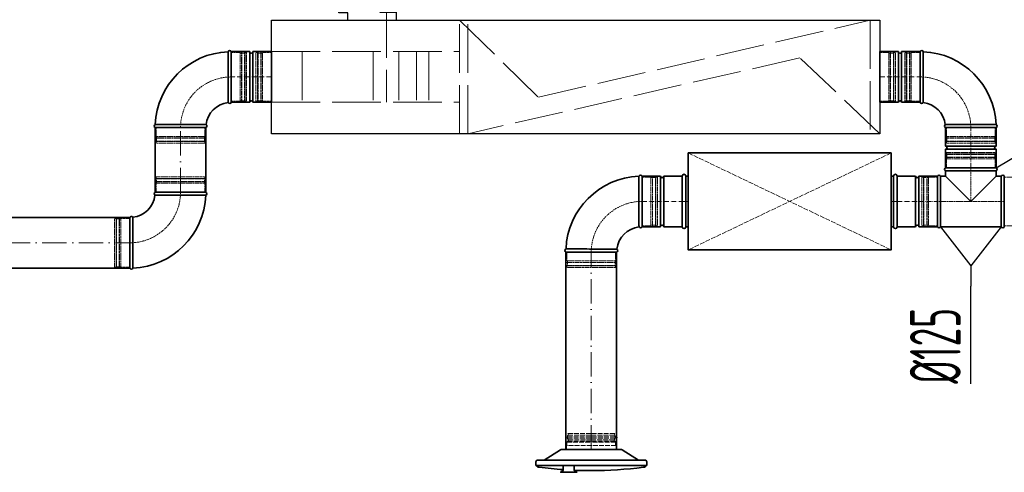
# Model space of a CAD drawing. Header units: millimetres. Extents: x -118717 to 8962, y 22910 to 145283.
# Tile 33 of 193: x -77129 to -74702, y 68648 to 69765. Entities that reach past the tile are written whole.
import ezdxf

# ---------------------------------------------------------------- set-up
doc = ezdxf.new("R2010")
doc.units = ezdxf.units.MM
for name, pattern in [('ACAD_ISO02W100', [15, 12, -3]), ('ACAD_ISO10W100', [18, 12, -3, 0, -3]), ('phl_thick', [0])]:
    doc.linetypes.add(name, pattern=pattern)
for name, color, linetype, lineweight in [('VZT_01 SUP (PŘÍVOD) - OBRYS', 5, 'Continuous', 35), ('VZT_02 SUP (PŘÍVOD) - OSA', 5, 'ACAD_ISO10W100', 5), ('VZT_21 ZAŘÍZENÍ - OBRYS', 1, 'Continuous', 30), ('VZT_22 ZAŘÍZENÍ - DETAIL', 8, 'Continuous', 5), ('VZT_30 DISTRIBUČNÍ PRVKY - OBRYS', 1, 'Continuous', 35), ('VZT_35 TLUMIČE HLUKU - OBRYS', 1, 'Continuous', 35), ('VZT_36 TLUMIČE HLUKU - OSA', 1, 'ACAD_ISO10W100', 5), ('VZT_37 TLUMIČE HLUKU - DETAIL', 8, 'ACAD_ISO02W100', 5), ('VZT_60_KOTY - DIMENZE', 7, 'Continuous', 5)]:
    doc.layers.add(name, color=color, linetype=linetype, lineweight=lineweight)
for name, color, linetype, lineweight, plot in [('VZT_03 SUP (PŘÍVOD) - NETISK', 8, 'ACAD_ISO02W100', 5, False), ('VZT_07 ETA (ODVOD) - NETISK', 8, 'ACAD_ISO02W100', 5, False), ('VZT_34 DISTRIBUČNÍ PRVKY - NETISK', 8, 'ACAD_ISO02W100', 5, False), ('VZT_39 TLUMIČE HLUKU - NETISK', 8, 'ACAD_ISO02W100', 5, False)]:
    doc.layers.add(name, color=color, linetype=linetype, lineweight=lineweight, plot=plot)
doc.styles.add('EVORA_125', font='isocp.shx', dxfattribs={"width": 0.6, "height": 125})

msp = doc.modelspace()

# ---------------------------------------------------------------- linework, layer by layer
at = {"layer": 'VZT_01 SUP (PŘÍVOD) - OBRYS'}
for p, q in [((-76607.2, 69685.9), (-76607.2, 69560.9)), ((-76607.2, 69685.9), (-76607.2, 69560.9)), ((-76561.7, 69685.9), (-76607.2, 69685.9)), ((-76561.7, 69685.9), (-76561.7, 69560.9)), ((-76553.7, 69685.9), (-76553.7, 69560.9)), ((-76508.2, 69685.9), (-76553.7, 69685.9)), ((-76508.2, 69685.9), (-76508.2, 69560.9)), ((-75008.2, 69560.9), (-75008.2, 69685.9)), ((-75008.2, 69685.9), (-74962.7, 69685.9)), ((-74962.7, 69560.9), (-74962.7, 69685.9)), ((-74954.7, 69560.9), (-74954.7, 69685.9)), ((-74954.7, 69685.9), (-74909.2, 69685.9)), ((-74909.2, 69560.9), (-74909.2, 69685.9)), ((-74909.2, 69560.9), (-74909.2, 69685.9)), ((-76561.7, 69560.9), (-76607.2, 69560.9)), ((-76508.2, 69560.9), (-76553.7, 69560.9)), ((-75008.2, 69560.9), (-74962.7, 69560.9)), ((-74954.7, 69560.9), (-74909.2, 69560.9)), ((-76669.7, 69498.4), (-76794.7, 69498.4)), ((-74721.7, 69498.4), (-74846.7, 69498.4)), ((-74846.7, 69452.9), (-74846.7, 69498.4)), ((-74721.7, 69498.4), (-74846.7, 69498.4)), ((-74721.7, 69452.9), (-74721.7, 69498.4)), ((-74721.7, 69452.9), (-74846.7, 69452.9)), ((-74721.7, 69444.9), (-74846.7, 69444.9)), ((-74846.7, 69399.4), (-74846.7, 69444.9)), ((-74721.7, 69399.4), (-74721.7, 69444.9)), ((-74721.7, 69399.4), (-74846.7, 69399.4)), ((-74846.7, 69399.4), (-74721.7, 69399.4)), ((-74846.7, 69391.7), (-74721.7, 69391.7)), ((-74846.7, 69391.7), (-74846.7, 69378.9)), ((-74721.7, 69391.7), (-74721.7, 69378.9)), ((-75594.7, 69378.9), (-75594.7, 69253.9)), ((-75594.7, 69253.9), (-75594.7, 69378.9)), ((-75594.7, 69378.9), (-75549.2, 69378.9)), ((-75549.2, 69253.9), (-75549.2, 69378.9)), ((-75541.2, 69253.9), (-75541.2, 69378.9)), ((-75541.2, 69378.9), (-75495.7, 69378.9)), ((-75495.7, 69253.9), (-75495.7, 69378.9)), ((-74965.7, 69253.9), (-74965.7, 69378.9)), ((-74965.7, 69378.9), (-74920.2, 69378.9)), ((-74920.2, 69253.9), (-74920.2, 69378.9)), ((-74912.2, 69253.9), (-74912.2, 69378.9)), ((-74912.2, 69378.9), (-74866.7, 69378.9)), ((-74866.7, 69253.9), (-74866.7, 69378.9)), ((-74866.7, 69253.9), (-74866.7, 69378.9)), ((-74859, 69378.9), (-74859, 69253.9)), ((-74846.7, 69378.9), (-74859, 69378.9)), ((-74784.2, 69316.4), (-74846.7, 69378.9)), ((-74721.7, 69378.9), (-74784.2, 69316.4)), ((-74709.3, 69378.9), (-74721.7, 69378.9)), ((-74709.3, 69378.9), (-74709.3, 69253.9)), ((-74701.7, 69378.9), (-74701.7, 69253.9)), ((-76794.7, 69339.2), (-76669.7, 69339.2)), ((-76857.2, 69151.7), (-76857.2, 69276.7)), ((-75594.7, 69253.9), (-75549.2, 69253.9)), ((-75541.2, 69253.9), (-75495.7, 69253.9)), ((-74965.7, 69253.9), (-74920.2, 69253.9)), ((-74912.2, 69253.9), (-74866.7, 69253.9)), ((-74709.3, 69253.9), (-74859, 69253.9)), ((-75657.2, 69191.4), (-75782.2, 69191.4))]:
    msp.add_line(p, q, dxfattribs=at)
for points in [[(-76794.7, 69498.4), (-76794.7, 69339.2)], [(-76669.7, 69498.4), (-76669.7, 69339.2)], [(-76857.2, 69276.7), (-77974, 69276.7)], [(-75782.2, 69191.4), (-75782.2, 68704.2)], [(-75657.2, 69191.4), (-75657.2, 68704.2)], [(-76857.2, 69151.7), (-77974, 69151.7)]]:
    msp.add_lwpolyline(points, dxfattribs=at)
for centre, radius, start, end in [((-76607.2, 69498.4), 187.5, 92.3607, 177.6393), ((-76611, 69684.2), 4.17, 23.4678, 158.8928), ((-76557.7, 69685.9), 4, 180, 0), ((-74958.7, 69685.9), 4, 180, 0), ((-74905.3, 69684.2), 4.17, 21.1072, 156.5322), ((-74909.2, 69498.4), 187.5, 2.3607, 87.6393), ((-76607.2, 69498.4), 62.5, 96.8302, 173.1698), ((-76611, 69562.5), 4.17, 210.2981, 336.5322), ((-76557.7, 69560.9), 4, 0, 180), ((-74958.7, 69560.9), 4, 0, 180), ((-74905.3, 69562.5), 4.17, 203.4678, 329.7019), ((-74909.2, 69498.4), 62.5, 6.8302, 83.1698), ((-76793, 69502.2), 4.17, 111.1072, 246.5322), ((-76671.3, 69502.2), 4.17, 293.4678, 59.7019), ((-74845, 69502.2), 4.17, 120.2981, 246.5322), ((-74723.3, 69502.2), 4.17, 293.4678, 68.8928), ((-74846.7, 69448.9), 4, 270, 90), ((-74721.7, 69448.9), 4, 90, 270), ((-74845, 69395.5), 4.17, 113.4678, 246.5322), ((-74723.3, 69395.5), 4.17, 293.4678, 66.5322), ((-75594.7, 69191.4), 187.5, 92.3607, 177.6393), ((-75598.5, 69377.2), 4.17, 23.4678, 158.8928), ((-75545.2, 69378.9), 4, 180, 0), ((-74916.2, 69378.9), 4, 180, 0), ((-74862.8, 69377.2), 4.17, 23.4678, 156.5322), ((-74705.5, 69377.2), 4.17, 23.4678, 156.5322), ((-76793, 69335.4), 4.17, 113.4678, 239.7019), ((-76671.3, 69335.4), 4.17, 291.1072, 66.5322), ((-76857.2, 69339.2), 62.5, 276.8302, 353.1698), ((-76857.2, 69339.2), 187.5, 272.3607, 357.6393), ((-76853.3, 69275.1), 4.17, 30.2981, 156.5322), ((-75594.7, 69191.4), 62.5, 96.8302, 173.1698), ((-75598.5, 69255.5), 4.17, 210.2981, 336.5322), ((-75545.2, 69253.9), 4, 0, 180), ((-74916.2, 69253.9), 4, 0, 180), ((-74862.8, 69255.5), 4.17, 203.4678, 336.5322), ((-74705.5, 69255.5), 4.17, 203.4678, 336.5322), ((-75780.5, 69195.2), 4.17, 111.1072, 246.5322), ((-75658.8, 69195.2), 4.17, 293.4678, 59.7019), ((-76853.3, 69153.4), 4.17, 203.4678, 338.8928)]:
    msp.add_arc(centre, radius, start, end, dxfattribs=at)
for points, knots in [([(-76614.6, 69560.4), (-76614.6, 69560.4), (-76614.6, 69560.5), (-76614.6, 69560.8), (-76614.6, 69561.1), (-76614.6, 69562.2), (-76614.6, 69563), (-76614.7, 69566.1), (-76614.7, 69569.2), (-76614.7, 69578.2), (-76614.7, 69584.3), (-76614.8, 69598.5), (-76614.8, 69606.3), (-76614.8, 69622.5), (-76614.8, 69630.7), (-76614.9, 69646.6), (-76614.9, 69654.1), (-76614.9, 69667.2), (-76614.9, 69672.8), (-76614.9, 69679.8), (-76614.9, 69681.9), (-76614.9, 69684.9), (-76614.9, 69685.7), (-76614.9, 69685.7)], [197.067977, 197.067977, 197.067977, 197.067977, 201.792196, 201.792196, 209.190204, 209.190204, 218.040239, 218.040239, 237.760854, 237.760854, 262.206108, 262.206108, 286.831239, 286.831239, 311.323072, 311.323072, 335.946087, 335.946087, 360.704397, 360.704397, 377.088273, 377.088273, 394.105327, 394.105327, 394.105327, 394.105327]), ([(-74901.7, 69560.4), (-74901.7, 69560.4), (-74901.7, 69562), (-74901.7, 69568.1), (-74901.7, 69572.6), (-74901.6, 69584), (-74901.6, 69590.8), (-74901.6, 69605.8), (-74901.5, 69613.9), (-74901.5, 69630.2), (-74901.5, 69638.4), (-74901.5, 69653.6), (-74901.5, 69660.5), (-74901.5, 69672.3), (-74901.5, 69677), (-74901.5, 69683.6), (-74901.5, 69685.4), (-74901.5, 69685.7), (-74901.5, 69685.7), (-74901.5, 69685.7)], [0, 0, 0, 0, 24.235852, 24.235852, 48.531845, 48.531845, 73.024415, 73.024415, 97.570898, 97.570898, 122.078339, 122.078339, 146.53579, 146.53579, 170.957495, 170.957495, 195.359468, 195.359468, 197.168246, 197.168246, 197.168246, 197.168246]), ([(-76669.2, 69505.8), (-76669.2, 69505.8), (-76670.8, 69505.8), (-76676.9, 69505.9), (-76681.4, 69505.9), (-76692.8, 69505.9), (-76699.6, 69506), (-76714.6, 69506), (-76722.7, 69506), (-76739.1, 69506), (-76747.2, 69506), (-76762.4, 69506.1), (-76769.3, 69506.1), (-76781.1, 69506.1), (-76785.8, 69506.1), (-76792.4, 69506.1), (-76794.3, 69506.1), (-76794.5, 69506.1), (-76794.5, 69506.1), (-76794.5, 69506.1)], [0, 0, 0, 0, 24.235852, 24.235852, 48.531845, 48.531845, 73.024415, 73.024415, 97.570898, 97.570898, 122.078339, 122.078339, 146.53579, 146.53579, 170.957495, 170.957495, 195.359468, 195.359468, 197.168246, 197.168246, 197.168246, 197.168246]), ([(-74847.1, 69505.8), (-74847.1, 69505.8), (-74847.1, 69505.8), (-74846.8, 69505.8), (-74846.4, 69505.8), (-74845.4, 69505.8), (-74844.6, 69505.8), (-74841.4, 69505.8), (-74838.3, 69505.9), (-74829.4, 69505.9), (-74823.2, 69505.9), (-74809.1, 69506), (-74801.3, 69506), (-74785.1, 69506), (-74776.8, 69506), (-74761, 69506.1), (-74753.5, 69506.1), (-74740.3, 69506.1), (-74734.7, 69506.1), (-74727.8, 69506.1), (-74725.6, 69506.1), (-74722.6, 69506.1), (-74721.8, 69506.1), (-74721.8, 69506.1)], [197.067977, 197.067977, 197.067977, 197.067977, 201.792196, 201.792196, 209.190204, 209.190204, 218.040239, 218.040239, 237.760854, 237.760854, 262.206108, 262.206108, 286.831239, 286.831239, 311.323072, 311.323072, 335.946087, 335.946087, 360.704397, 360.704397, 377.088273, 377.088273, 394.105327, 394.105327, 394.105327, 394.105327]), ([(-75602.1, 69253.4), (-75602.1, 69253.4), (-75602.1, 69253.5), (-75602.1, 69253.8), (-75602.1, 69254.1), (-75602.1, 69255.2), (-75602.1, 69256), (-75602.2, 69259.1), (-75602.2, 69262.2), (-75602.2, 69271.2), (-75602.2, 69277.3), (-75602.3, 69291.5), (-75602.3, 69299.3), (-75602.3, 69315.5), (-75602.3, 69323.7), (-75602.4, 69339.6), (-75602.4, 69347.1), (-75602.4, 69360.2), (-75602.4, 69365.8), (-75602.4, 69372.8), (-75602.4, 69374.9), (-75602.4, 69377.9), (-75602.4, 69378.7), (-75602.4, 69378.7)], [197.067977, 197.067977, 197.067977, 197.067977, 201.792196, 201.792196, 209.190204, 209.190204, 218.040239, 218.040239, 237.760854, 237.760854, 262.206108, 262.206108, 286.831239, 286.831239, 311.323072, 311.323072, 335.946087, 335.946087, 360.704397, 360.704397, 377.088273, 377.088273, 394.105327, 394.105327, 394.105327, 394.105327]), ([(-76795.1, 69331.8), (-76795.1, 69331.8), (-76793.5, 69331.8), (-76787.4, 69331.8), (-76782.9, 69331.7), (-76771.5, 69331.7), (-76764.7, 69331.7), (-76749.7, 69331.6), (-76741.6, 69331.6), (-76725.3, 69331.6), (-76717.2, 69331.6), (-76702, 69331.6), (-76695, 69331.5), (-76683.3, 69331.5), (-76678.5, 69331.5), (-76671.9, 69331.5), (-76670.1, 69331.5), (-76669.8, 69331.5), (-76669.8, 69331.5), (-76669.8, 69331.5)], [0, 0, 0, 0, 24.235852, 24.235852, 48.531845, 48.531845, 73.024415, 73.024415, 97.570898, 97.570898, 122.078339, 122.078339, 146.53579, 146.53579, 170.957495, 170.957495, 195.359468, 195.359468, 197.168246, 197.168246, 197.168246, 197.168246]), ([(-76849.7, 69277.2), (-76849.7, 69277.2), (-76849.7, 69277.1), (-76849.7, 69276.8), (-76849.7, 69276.5), (-76849.7, 69275.4), (-76849.7, 69274.7), (-76849.7, 69271.5), (-76849.7, 69268.4), (-76849.6, 69259.4), (-76849.6, 69253.3), (-76849.6, 69239.2), (-76849.6, 69231.3), (-76849.5, 69215.1), (-76849.5, 69206.9), (-76849.5, 69191), (-76849.5, 69183.6), (-76849.5, 69170.4), (-76849.5, 69164.8), (-76849.5, 69157.8), (-76849.5, 69155.7), (-76849.5, 69152.7), (-76849.5, 69151.9), (-76849.5, 69151.9)], [197.067977, 197.067977, 197.067977, 197.067977, 201.792196, 201.792196, 209.190204, 209.190204, 218.040239, 218.040239, 237.760854, 237.760854, 262.206108, 262.206108, 286.831239, 286.831239, 311.323072, 311.323072, 335.946087, 335.946087, 360.704397, 360.704397, 377.088273, 377.088273, 394.105327, 394.105327, 394.105327, 394.105327]), ([(-75656.7, 69198.8), (-75656.7, 69198.8), (-75658.3, 69198.8), (-75664.4, 69198.9), (-75668.9, 69198.9), (-75680.3, 69198.9), (-75687.1, 69199), (-75702.1, 69199), (-75710.2, 69199), (-75726.6, 69199), (-75734.7, 69199), (-75749.9, 69199.1), (-75756.8, 69199.1), (-75768.6, 69199.1), (-75773.3, 69199.1), (-75779.9, 69199.1), (-75781.8, 69199.1), (-75782, 69199.1), (-75782, 69199.1), (-75782, 69199.1)], [0, 0, 0, 0, 24.235852, 24.235852, 48.531845, 48.531845, 73.024415, 73.024415, 97.570898, 97.570898, 122.078339, 122.078339, 146.53579, 146.53579, 170.957495, 170.957495, 195.359468, 195.359468, 197.168246, 197.168246, 197.168246, 197.168246])]:
    msp.add_open_spline(points, degree=3, knots=knots, dxfattribs=at)
at = {"layer": 'VZT_02 SUP (PŘÍVOD) - OSA', "ltscale": 0.3}
for points in [[(-76732.2, 69498.4), (-76732.2, 69498.4, -0.414214), (-76607.2, 69623.4), (-76607.2, 69623.4)], [(-74909.2, 69623.4), (-74909.2, 69623.4, -0.414214), (-74784.2, 69498.4), (-74784.2, 69498.4)], [(-76732.2, 69339.2), (-76732.2, 69339.2, -0.414214), (-76857.2, 69214.2), (-76857.2, 69214.2)], [(-75719.7, 69191.4), (-75719.7, 69191.4, -0.414214), (-75594.7, 69316.4), (-75594.7, 69316.4)]]:
    msp.add_lwpolyline(points, format="xyb", dxfattribs=at)
at = {"layer": 'VZT_02 SUP (PŘÍVOD) - OSA'}
for points in [[(-76508.2, 69623.4), (-76607.2, 69623.4)], [(-75008.2, 69623.4), (-74909.2, 69623.4)], [(-74784.2, 69399.4), (-74784.2, 69498.4)], [(-75594.7, 69316.4), (-75495.7, 69316.4)], [(-74965.7, 69316.4), (-74866.7, 69316.4)]]:
    msp.add_lwpolyline(points, dxfattribs=at)
at = {"layer": 'VZT_02 SUP (PŘÍVOD) - OSA', "ltscale": 5}
for points in [[(-76732.2, 69339.2), (-76732.2, 69498.4)], [(-77974, 69214.2), (-76857.2, 69214.2)], [(-75719.7, 68704.2), (-75719.7, 69191.4)]]:
    msp.add_lwpolyline(points, dxfattribs=at)
at = {"layer": 'VZT_02 SUP (PŘÍVOD) - OSA', "ltscale": 0.3}
msp.add_lwpolyline([(-74784.2, 69399.4), (-74784.2, 69316.4)], dxfattribs=at)
at = {"layer": 'VZT_03 SUP (PŘÍVOD) - NETISK', "ltscale": 0.4}
for p, q in [((-76607.2, 69683.4), (-76585.2, 69683.4)), ((-76585.2, 69683.4), (-76585.2, 69563.4)), ((-76585.2, 69682.4), (-76581.7, 69682.4)), ((-76581.7, 69684.4), (-76581.7, 69562.4)), ((-76581.7, 69684.4), (-76581.2, 69684.4)), ((-76581.2, 69684.4), (-76581.2, 69562.4)), ((-76581.2, 69682.4), (-76574.2, 69682.4)), ((-76574.2, 69684.4), (-76574.2, 69562.4)), ((-76574.2, 69684.4), (-76573.7, 69684.4)), ((-76573.7, 69684.4), (-76573.7, 69562.4)), ((-76573.7, 69682.4), (-76573.2, 69682.4)), ((-76573.2, 69683.4), (-76573.2, 69563.4)), ((-76573.2, 69683.4), (-76569.2, 69683.4)), ((-76569.2, 69683.4), (-76569.2, 69563.4)), ((-74947.2, 69563.4), (-74947.2, 69683.4)), ((-74943.2, 69683.4), (-74947.2, 69683.4)), ((-74943.2, 69563.4), (-74943.2, 69683.4)), ((-74942.7, 69682.4), (-74943.2, 69682.4)), ((-74942.7, 69562.4), (-74942.7, 69684.4)), ((-74942.2, 69684.4), (-74942.7, 69684.4)), ((-74942.2, 69562.4), (-74942.2, 69684.4)), ((-74935.2, 69682.4), (-74942.2, 69682.4)), ((-74935.2, 69562.4), (-74935.2, 69684.4)), ((-74934.7, 69684.4), (-74935.2, 69684.4)), ((-74934.7, 69562.4), (-74934.7, 69684.4)), ((-74931.2, 69682.4), (-74934.7, 69682.4)), ((-74931.2, 69563.4), (-74931.2, 69683.4)), ((-74909.2, 69683.4), (-74931.2, 69683.4)), ((-76607.2, 69563.4), (-76585.2, 69563.4)), ((-76585.2, 69564.4), (-76581.7, 69564.4)), ((-76581.7, 69562.4), (-76581.2, 69562.4)), ((-76581.2, 69564.4), (-76574.2, 69564.4)), ((-76574.2, 69562.4), (-76573.7, 69562.4)), ((-76573.7, 69564.4), (-76573.2, 69564.4)), ((-76573.2, 69563.4), (-76569.2, 69563.4)), ((-74943.2, 69563.4), (-74947.2, 69563.4)), ((-74942.7, 69564.4), (-74943.2, 69564.4)), ((-74942.2, 69562.4), (-74942.7, 69562.4)), ((-74935.2, 69564.4), (-74942.2, 69564.4)), ((-74934.7, 69562.4), (-74935.2, 69562.4)), ((-74931.2, 69564.4), (-74934.7, 69564.4)), ((-74909.2, 69563.4), (-74931.2, 69563.4)), ((-76792.2, 69498.4), (-76792.2, 69476.4)), ((-76672.2, 69498.4), (-76672.2, 69476.4)), ((-74844.2, 69498.4), (-74844.2, 69476.4)), ((-74724.2, 69498.4), (-74724.2, 69476.4)), ((-76671.2, 69472.9), (-76793.2, 69472.9)), ((-76793.2, 69472.9), (-76793.2, 69472.4)), ((-76671.2, 69472.4), (-76793.2, 69472.4)), ((-76671.2, 69465.4), (-76793.2, 69465.4)), ((-76793.2, 69465.4), (-76793.2, 69464.9)), ((-76671.2, 69464.9), (-76793.2, 69464.9)), ((-76672.2, 69476.4), (-76792.2, 69476.4)), ((-76672.2, 69464.4), (-76792.2, 69464.4)), ((-76792.2, 69464.4), (-76792.2, 69460.4)), ((-76672.2, 69460.4), (-76792.2, 69460.4)), ((-76791.2, 69476.4), (-76791.2, 69472.9)), ((-76791.2, 69472.4), (-76791.2, 69465.4)), ((-76791.2, 69464.9), (-76791.2, 69464.4)), ((-76673.2, 69476.4), (-76673.2, 69472.9)), ((-76673.2, 69472.4), (-76673.2, 69465.4)), ((-76673.2, 69464.9), (-76673.2, 69464.4)), ((-76672.2, 69464.4), (-76672.2, 69460.4)), ((-76671.2, 69472.9), (-76671.2, 69472.4)), ((-76671.2, 69465.4), (-76671.2, 69464.9)), ((-74723.2, 69472.9), (-74845.2, 69472.9)), ((-74845.2, 69472.9), (-74845.2, 69472.4)), ((-74723.2, 69472.4), (-74845.2, 69472.4)), ((-74723.2, 69465.4), (-74845.2, 69465.4)), ((-74845.2, 69465.4), (-74845.2, 69464.9)), ((-74723.2, 69464.9), (-74845.2, 69464.9)), ((-74724.2, 69476.4), (-74844.2, 69476.4)), ((-74724.2, 69464.4), (-74844.2, 69464.4)), ((-74844.2, 69464.4), (-74844.2, 69460.4)), ((-74724.2, 69460.4), (-74844.2, 69460.4)), ((-74843.2, 69476.4), (-74843.2, 69472.9)), ((-74843.2, 69472.4), (-74843.2, 69465.4)), ((-74843.2, 69464.9), (-74843.2, 69464.4)), ((-74725.2, 69476.4), (-74725.2, 69472.9)), ((-74725.2, 69472.4), (-74725.2, 69465.4)), ((-74725.2, 69464.9), (-74725.2, 69464.4)), ((-74724.2, 69464.4), (-74724.2, 69460.4)), ((-74723.2, 69472.9), (-74723.2, 69472.4)), ((-74723.2, 69465.4), (-74723.2, 69464.9)), ((-74844.2, 69437.4), (-74724.2, 69437.4)), ((-74844.2, 69433.4), (-74844.2, 69437.4)), ((-74724.2, 69433.4), (-74724.2, 69437.4)), ((-74845.2, 69432.9), (-74723.2, 69432.9)), ((-74845.2, 69432.4), (-74845.2, 69432.9)), ((-74845.2, 69432.4), (-74723.2, 69432.4)), ((-74845.2, 69425.4), (-74723.2, 69425.4)), ((-74845.2, 69424.9), (-74845.2, 69425.4)), ((-74845.2, 69424.9), (-74723.2, 69424.9)), ((-74844.2, 69433.4), (-74724.2, 69433.4)), ((-74844.2, 69421.4), (-74724.2, 69421.4)), ((-74844.2, 69399.4), (-74844.2, 69421.4)), ((-74843.2, 69432.9), (-74843.2, 69433.4)), ((-74843.2, 69425.4), (-74843.2, 69432.4)), ((-74843.2, 69421.4), (-74843.2, 69424.9)), ((-74725.2, 69432.9), (-74725.2, 69433.4)), ((-74725.2, 69425.4), (-74725.2, 69432.4)), ((-74725.2, 69421.4), (-74725.2, 69424.9)), ((-74724.2, 69399.4), (-74724.2, 69421.4)), ((-74723.2, 69432.4), (-74723.2, 69432.9)), ((-74723.2, 69424.9), (-74723.2, 69425.4)), ((-76793.2, 69372.7), (-76671.2, 69372.7)), ((-76793.2, 69372.2), (-76793.2, 69372.7)), ((-76793.2, 69372.2), (-76671.2, 69372.2)), ((-76793.2, 69365.2), (-76671.2, 69365.2)), ((-76793.2, 69364.7), (-76793.2, 69365.2)), ((-76793.2, 69364.7), (-76671.2, 69364.7)), ((-76792.2, 69377.2), (-76672.2, 69377.2)), ((-76792.2, 69373.2), (-76792.2, 69377.2)), ((-76792.2, 69373.2), (-76672.2, 69373.2)), ((-76791.2, 69372.7), (-76791.2, 69373.2)), ((-76791.2, 69365.2), (-76791.2, 69372.2)), ((-76791.2, 69361.2), (-76791.2, 69364.7)), ((-76673.2, 69372.7), (-76673.2, 69373.2)), ((-76673.2, 69365.2), (-76673.2, 69372.2)), ((-76673.2, 69361.2), (-76673.2, 69364.7)), ((-76672.2, 69373.2), (-76672.2, 69377.2)), ((-76671.2, 69372.2), (-76671.2, 69372.7)), ((-76671.2, 69364.7), (-76671.2, 69365.2)), ((-75594.7, 69376.4), (-75572.7, 69376.4)), ((-75572.7, 69376.4), (-75572.7, 69256.4)), ((-75572.7, 69375.4), (-75569.2, 69375.4)), ((-75569.2, 69377.4), (-75569.2, 69255.4)), ((-75569.2, 69377.4), (-75568.7, 69377.4)), ((-75568.7, 69377.4), (-75568.7, 69255.4)), ((-75568.7, 69375.4), (-75561.7, 69375.4)), ((-75561.7, 69377.4), (-75561.7, 69255.4)), ((-75561.7, 69377.4), (-75561.2, 69377.4)), ((-75561.2, 69377.4), (-75561.2, 69255.4)), ((-75561.2, 69375.4), (-75560.7, 69375.4)), ((-75560.7, 69376.4), (-75560.7, 69256.4)), ((-75560.7, 69376.4), (-75556.7, 69376.4)), ((-75556.7, 69376.4), (-75556.7, 69256.4)), ((-74904.7, 69376.4), (-74904.7, 69256.4)), ((-74904.7, 69376.4), (-74900.7, 69376.4)), ((-74900.7, 69376.4), (-74900.7, 69256.4)), ((-74900.7, 69375.4), (-74900.2, 69375.4)), ((-74900.2, 69377.4), (-74900.2, 69255.4)), ((-74900.2, 69377.4), (-74899.7, 69377.4)), ((-74899.7, 69377.4), (-74899.7, 69255.4)), ((-74899.7, 69375.4), (-74892.7, 69375.4)), ((-74892.7, 69377.4), (-74892.7, 69255.4)), ((-74892.7, 69377.4), (-74892.2, 69377.4)), ((-74892.2, 69377.4), (-74892.2, 69255.4)), ((-74892.2, 69375.4), (-74888.7, 69375.4)), ((-74888.7, 69376.4), (-74888.7, 69256.4)), ((-74888.7, 69376.4), (-74866.7, 69376.4)), ((-74701.7, 69376.4), (-74679.7, 69376.4)), ((-76792.2, 69361.2), (-76672.2, 69361.2)), ((-76792.2, 69339.2), (-76792.2, 69361.2)), ((-76672.2, 69339.2), (-76672.2, 69361.2)), ((-76895.2, 69154.2), (-76895.2, 69274.2)), ((-76891.2, 69274.2), (-76895.2, 69274.2)), ((-76891.2, 69154.2), (-76891.2, 69274.2)), ((-76890.7, 69273.2), (-76891.2, 69273.2)), ((-76890.7, 69153.2), (-76890.7, 69275.2)), ((-76890.2, 69275.2), (-76890.7, 69275.2)), ((-76890.2, 69153.2), (-76890.2, 69275.2)), ((-76883.2, 69273.2), (-76890.2, 69273.2)), ((-76883.2, 69153.2), (-76883.2, 69275.2)), ((-76882.7, 69275.2), (-76883.2, 69275.2)), ((-76882.7, 69153.2), (-76882.7, 69275.2)), ((-76879.2, 69273.2), (-76882.7, 69273.2)), ((-76879.2, 69154.2), (-76879.2, 69274.2)), ((-76857.2, 69274.2), (-76879.2, 69274.2)), ((-75594.7, 69256.4), (-75572.7, 69256.4)), ((-75572.7, 69257.4), (-75569.2, 69257.4)), ((-75569.2, 69255.4), (-75568.7, 69255.4)), ((-75568.7, 69257.4), (-75561.7, 69257.4)), ((-75561.7, 69255.4), (-75561.2, 69255.4)), ((-75561.2, 69257.4), (-75560.7, 69257.4)), ((-75560.7, 69256.4), (-75556.7, 69256.4)), ((-74904.7, 69256.4), (-74900.7, 69256.4)), ((-74900.7, 69257.4), (-74900.2, 69257.4)), ((-74900.2, 69255.4), (-74899.7, 69255.4)), ((-74899.7, 69257.4), (-74892.7, 69257.4)), ((-74892.7, 69255.4), (-74892.2, 69255.4)), ((-74892.2, 69257.4), (-74888.7, 69257.4)), ((-74888.7, 69256.4), (-74866.7, 69256.4)), ((-74701.7, 69256.4), (-74679.7, 69256.4)), ((-75779.7, 69191.4), (-75779.7, 69169.4)), ((-75659.7, 69169.4), (-75779.7, 69169.4)), ((-75778.7, 69169.4), (-75778.7, 69165.9)), ((-75660.7, 69169.4), (-75660.7, 69165.9)), ((-75659.7, 69191.4), (-75659.7, 69169.4)), ((-76891.2, 69154.2), (-76895.2, 69154.2)), ((-76890.7, 69155.2), (-76891.2, 69155.2)), ((-76890.2, 69153.2), (-76890.7, 69153.2)), ((-76883.2, 69155.2), (-76890.2, 69155.2)), ((-76882.7, 69153.2), (-76883.2, 69153.2)), ((-76879.2, 69155.2), (-76882.7, 69155.2)), ((-76857.2, 69154.2), (-76879.2, 69154.2)), ((-75658.7, 69165.9), (-75780.7, 69165.9)), ((-75780.7, 69165.9), (-75780.7, 69165.4)), ((-75658.7, 69165.4), (-75780.7, 69165.4)), ((-75658.7, 69158.4), (-75780.7, 69158.4)), ((-75780.7, 69158.4), (-75780.7, 69157.9)), ((-75658.7, 69157.9), (-75780.7, 69157.9)), ((-75659.7, 69157.4), (-75779.7, 69157.4)), ((-75779.7, 69157.4), (-75779.7, 69153.4)), ((-75659.7, 69153.4), (-75779.7, 69153.4)), ((-75778.7, 69165.4), (-75778.7, 69158.4)), ((-75778.7, 69157.9), (-75778.7, 69157.4)), ((-75660.7, 69165.4), (-75660.7, 69158.4)), ((-75660.7, 69157.9), (-75660.7, 69157.4)), ((-75659.7, 69157.4), (-75659.7, 69153.4)), ((-75658.7, 69165.9), (-75658.7, 69165.4)), ((-75658.7, 69158.4), (-75658.7, 69157.9))]:
    msp.add_line(p, q, dxfattribs=at)
msp.add_lwpolyline([(-74701.7, 69316.4), (-74866.7, 69316.4)], dxfattribs=at)
at = {"layer": 'VZT_07 ETA (ODVOD) - NETISK', "ltscale": 0.4}
for p, q in [((-76546.2, 69563.4), (-76546.2, 69683.4)), ((-76542.2, 69683.4), (-76546.2, 69683.4)), ((-76542.2, 69563.4), (-76542.2, 69683.4)), ((-76541.7, 69682.4), (-76542.2, 69682.4)), ((-76541.7, 69562.4), (-76541.7, 69684.4)), ((-76541.2, 69684.4), (-76541.7, 69684.4)), ((-76541.2, 69562.4), (-76541.2, 69684.4)), ((-76534.2, 69682.4), (-76541.2, 69682.4)), ((-76534.2, 69562.4), (-76534.2, 69684.4)), ((-76533.7, 69684.4), (-76534.2, 69684.4)), ((-76533.7, 69562.4), (-76533.7, 69684.4)), ((-76530.2, 69682.4), (-76533.7, 69682.4)), ((-76530.2, 69563.4), (-76530.2, 69683.4)), ((-76508.2, 69683.4), (-76530.2, 69683.4)), ((-75008.2, 69683.4), (-74986.2, 69683.4)), ((-74986.2, 69563.4), (-74986.2, 69683.4)), ((-74986.2, 69682.4), (-74982.7, 69682.4)), ((-74982.7, 69562.4), (-74982.7, 69684.4)), ((-74982.7, 69684.4), (-74982.2, 69684.4)), ((-74982.2, 69562.4), (-74982.2, 69684.4)), ((-74982.2, 69682.4), (-74975.2, 69682.4)), ((-74975.2, 69562.4), (-74975.2, 69684.4)), ((-74975.2, 69684.4), (-74974.7, 69684.4)), ((-74974.7, 69562.4), (-74974.7, 69684.4)), ((-74974.7, 69682.4), (-74974.2, 69682.4)), ((-74974.2, 69563.4), (-74974.2, 69683.4)), ((-74974.2, 69683.4), (-74970.2, 69683.4)), ((-74970.2, 69563.4), (-74970.2, 69683.4)), ((-76542.2, 69563.4), (-76546.2, 69563.4)), ((-76541.7, 69564.4), (-76542.2, 69564.4)), ((-76541.2, 69562.4), (-76541.7, 69562.4)), ((-76534.2, 69564.4), (-76541.2, 69564.4)), ((-76533.7, 69562.4), (-76534.2, 69562.4)), ((-76530.2, 69564.4), (-76533.7, 69564.4)), ((-76508.2, 69563.4), (-76530.2, 69563.4)), ((-75008.2, 69563.4), (-74986.2, 69563.4)), ((-74986.2, 69564.4), (-74982.7, 69564.4)), ((-74982.7, 69562.4), (-74982.2, 69562.4)), ((-74982.2, 69564.4), (-74975.2, 69564.4)), ((-74975.2, 69562.4), (-74974.7, 69562.4)), ((-74974.7, 69564.4), (-74974.2, 69564.4)), ((-74974.2, 69563.4), (-74970.2, 69563.4))]:
    msp.add_line(p, q, dxfattribs=at)
at = {"layer": 'VZT_21 ZAŘÍZENÍ - OBRYS'}
msp.add_lwpolyline([(-76319.8, 69763.4), (-76319.8, 69781.9), (-76342.3, 69781.9), (-76342.3, 69828.6), (-76240.7, 69828.6), (-76240.7, 69783.2), (-76200.7, 69783.2), (-76200.7, 69763.4)], dxfattribs=at)
msp.add_lwpolyline([(-75008.2, 69483.4), (-76508.2, 69483.4), (-76508.2, 69763.4), (-75008.2, 69763.4)], close=True, dxfattribs=at)
at = {"layer": 'VZT_22 ZAŘÍZENÍ - DETAIL', "linetype": 'ACAD_ISO02W100', "lineweight": 5, "ltscale": 10}
for points in [[(-76224.6, 69790.9), (-76224.6, 69560.9)], [(-76044.4, 69483.4), (-76044.4, 69763.4)], [(-76044.4, 69763.4), (-75849.7, 69573.3), (-75032.1, 69763.4)], [(-76023.9, 69483.4), (-76023.9, 69763.4)], [(-75032.1, 69763.4), (-75032.1, 69483.4)], [(-76508.2, 69685.9), (-76044.4, 69685.9)], [(-76432.7, 69685.9), (-76432.7, 69560.9)], [(-76257, 69685.9), (-76257, 69560.9)], [(-76193.7, 69685.9), (-76193.7, 69560.9)], [(-76150.7, 69685.9), (-76150.7, 69560.9)], [(-76119.9, 69685.9), (-76119.9, 69560.9)], [(-75008.2, 69483.4), (-75205.6, 69670.6), (-76023.9, 69483.4)], [(-76508.2, 69560.9), (-76044.4, 69560.9)]]:
    msp.add_lwpolyline(points, dxfattribs=at)
at = {"layer": 'VZT_30 DISTRIBUČNÍ PRVKY - OBRYS'}
for points in [[(-75835.8, 68678.2), (-75795.4, 68703.6, -0.141374), (-75793.4, 68704.2), (-75646, 68704.2, -0.141374), (-75644, 68703.6), (-75603.6, 68678.2)], [(-75583.2, 68665.2), (-75856.2, 68665.2), (-75856.2, 68674.4, -0.414214), (-75852.3, 68678.2), (-75587.1, 68678.2, -0.414214), (-75583.2, 68674.4), (-75583.2, 68665.2)], [(-75789, 68654.7, -0.015115), (-75848.2, 68660.7), (-75851.2, 68661.2, -0.36397), (-75853.7, 68664.2), (-75853.7, 68665.2)], [(-75789, 68665.2), (-75789, 68652.8, -0.267949), (-75789.2, 68652.4), (-75794.9, 68649.1, 0.267949), (-75795.1, 68648.7), (-75795.1, 68648.1), (-75755.5, 68648.1), (-75755.5, 68648.7, 0.267949), (-75755.7, 68649.1), (-75761.4, 68652.4, -0.267949), (-75761.7, 68652.8), (-75761.7, 68665.2)], [(-75719.7, 68652.2, 0.0327), (-75591.2, 68660.7), (-75588.2, 68661.2, 0.36397), (-75585.7, 68664.2), (-75585.7, 68665.2)], [(-75719.7, 68652.2, -0.010645), (-75761.7, 68653.1, -0.010645)]]:
    msp.add_lwpolyline(points, format="xyb", dxfattribs=at)
at = {"layer": 'VZT_34 DISTRIBUČNÍ PRVKY - NETISK'}
for points in [[(-75784.5, 68734.1), (-75778.7, 68735.5, -0.060863), (-75778.1, 68735.6), (-75719.8, 68735.6)], [(-75784.5, 68734.1), (-75778.5, 68732.7, 0.058981), (-75777.9, 68732.6), (-75719.8, 68732.6)], [(-75655.1, 68734.1), (-75660.8, 68735.5, 0.060863), (-75661.5, 68735.6), (-75719.8, 68735.6)], [(-75655.1, 68734.1), (-75661, 68732.7, -0.058981), (-75661.6, 68732.6), (-75719.8, 68732.6)], [(-75779.9, 68714.2), (-75779.9, 68722.1, -0.291473), (-75778.3, 68724.5, -0.291473)], [(-75659.7, 68714.2), (-75659.7, 68722.1, 0.291473), (-75661.2, 68724.5, 0.291473)]]:
    msp.add_lwpolyline(points, format="xyb", dxfattribs=at)
for points in [[(-75776.1, 68740.3), (-75777.5, 68744.2), (-75719.8, 68744.2)], [(-75777, 68740.1), (-75719.8, 68740.1)], [(-75663.5, 68740.3), (-75662, 68744.2), (-75719.8, 68744.2)], [(-75662.5, 68740.1), (-75719.8, 68740.1)], [(-75658.7, 68704.2), (-75658.7, 68714.2), (-75780.7, 68714.2), (-75780.7, 68704.2)], [(-75779.9, 68722.1), (-75719.8, 68722.1)], [(-75777.9, 68724.7), (-75719.8, 68724.7)], [(-75776.3, 68728.4), (-75719.8, 68728.4)], [(-75663.3, 68728.4), (-75719.8, 68728.4)], [(-75661.7, 68724.7), (-75719.8, 68724.7)], [(-75659.7, 68722.1), (-75719.8, 68722.1)], [(-75658.7, 68704.2), (-75780.7, 68704.2)]]:
    msp.add_lwpolyline(points, dxfattribs=at)
for centre, radius, start, end in [((-75768, 68734.8), 10.5, 149.7176, 217.8378), ((-75671.6, 68734.8), 10.5, 322.1622, 30.2824), ((-75780.1, 68727.9), 3.88, 297.4993, 6.6735), ((-75659.4, 68727.9), 3.88, 173.3265, 242.5007)]:
    msp.add_arc(centre, radius, start, end, dxfattribs=at)
at = {"layer": 'VZT_35 TLUMIČE HLUKU - OBRYS'}
for p, q in [((-75495.7, 69253.9), (-75495.7, 69378.9)), ((-74965.7, 69253.9), (-74965.7, 69378.9))]:
    msp.add_line(p, q, dxfattribs=at)
msp.add_lwpolyline([(-75480.7, 69435.9), (-74980.7, 69435.9), (-74980.7, 69196.9), (-75480.7, 69196.9)], close=True, dxfattribs=at)
for points in [[(-75486.7, 69253.9), (-75486.7, 69378.9)], [(-75486.7, 69378.9), (-75480.7, 69378.9)], [(-74974.7, 69378.9), (-74980.7, 69378.9)], [(-74974.7, 69253.9), (-74974.7, 69378.9)], [(-75486.7, 69253.9), (-75480.7, 69253.9)], [(-74974.7, 69253.9), (-74980.7, 69253.9)]]:
    msp.add_lwpolyline(points, dxfattribs=at)
for centre, start, end in [((-75491.2, 69378.9), 0, 180), ((-74970.2, 69378.9), 0, 180), ((-75491.2, 69253.9), 180, 0), ((-74970.2, 69253.9), 180, 0)]:
    msp.add_arc(centre, 4.5, start, end, dxfattribs=at)
at = {"layer": 'VZT_36 TLUMIČE HLUKU - OSA', "ltscale": 5}
for points in [[(-75495.7, 69316.4), (-75480.7, 69316.4)], [(-74965.7, 69316.4), (-74980.7, 69316.4)]]:
    msp.add_lwpolyline(points, dxfattribs=at)
at = {"layer": 'VZT_37 TLUMIČE HLUKU - DETAIL', "lineweight": 5}
for points in [[(-75480.7, 69435.9), (-74980.7, 69196.9)], [(-74980.7, 69435.9), (-75480.7, 69196.9)]]:
    msp.add_lwpolyline(points, dxfattribs=at)
at = {"layer": 'VZT_39 TLUMIČE HLUKU - NETISK', "ltscale": 2}
for points in [[(-75495.7, 69253.9), (-75540.7, 69253.9), (-75540.7, 69378.9), (-75495.7, 69378.9)], [(-74965.7, 69253.9), (-74920.7, 69253.9), (-74920.7, 69378.9), (-74965.7, 69378.9)]]:
    msp.add_lwpolyline(points, dxfattribs=at)
at = {"layer": 'VZT_60_KOTY - DIMENZE', "linetype": 'ByBlock', "lineweight": -2}
msp.add_line((-74784.2, 69157.2), (-74784.2, 69107.2), dxfattribs=at)
at = {"layer": 'VZT_60_KOTY - DIMENZE', "linetype": 'ByBlock', "lineweight": -2, "elevation": 0}
for points in [[(-74721.7, 69399.4), (-74537.2, 69509.5)], [(-74859, 69253.9), (-74784.2, 69157.2)], [(-74709.3, 69253.9), (-74784.2, 69157.2)], [(-74784.2, 69157.2), (-74784.2, 69157.2)], [(-74784.2, 68866.6), (-74784.2, 69107.2)]]:
    msp.add_lwpolyline(points, dxfattribs=at)

# ---------------------------------------------------------------- texts
at = {"layer": 'VZT_60_KOTY - DIMENZE', "linetype": 'phl_thick', "insert": (-74934.2, 68866.6), "char_height": 125, "attachment_point": 1, "rotation": 90, "style": 'EVORA_125'}
msp.add_mtext('%%C125', dxfattribs=at)

doc.saveas('drawing.dxf')
